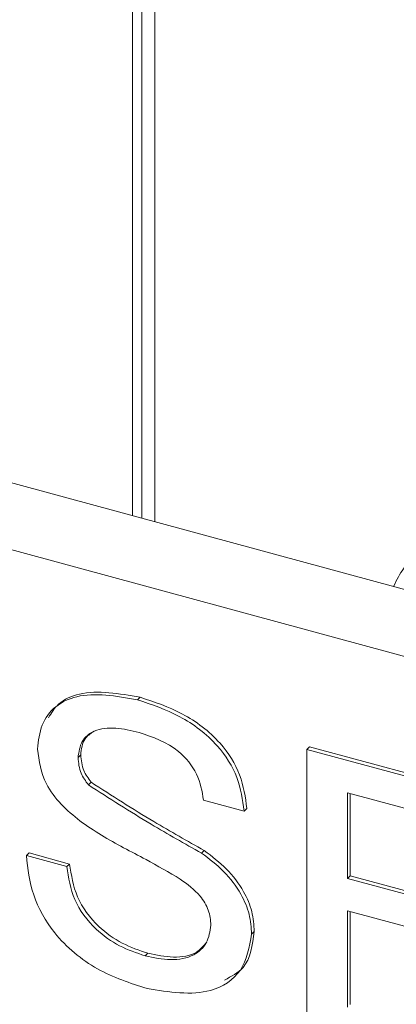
# Paper-space layout 'Sheet1' of a CAD drawing. Header units: millimetres. Extents: x 0 to 864, y 0 to 559.
# Tile 37 of 79: x 622 to 627, y 450 to 463. Entities that reach past the tile are written whole.
import ezdxf

# ---------------------------------------------------------------- set-up
doc = ezdxf.new("R2010")
doc.units = ezdxf.units.MM

psp = doc.layouts.new('Sheet1')

# ---------------------------------------------------------------- linework, layer by layer
at = {"color": 7, "linetype": 'Continuous', "lineweight": 15}
for p, q in [((623.47, 470.837), (623.47, 456.111)), ((623.346, 470.716), (623.346, 456.144)), ((623.639, 470.791), (623.639, 456.065)), ((634.599, 453.086), (615.395, 458.305)), ((634.594, 452.214), (614.695, 457.622)), ((623.412, 453.745), (623.447, 453.779)), ((622.639, 452.994), (622.674, 453.028)), ((625.618, 453.099), (625.653, 453.133)), ((625.618, 449.467), (625.618, 453.099)), ((625.618, 453.099), (628.261, 452.381)), ((625.653, 453.133), (628.296, 452.415)), ((622.774, 452.637), (622.809, 452.671)), ((628.261, 451.962), (626.147, 452.536)), ((626.147, 452.536), (626.147, 451.419)), ((626.182, 452.527), (626.182, 451.453)), ((624.802, 452.296), (624.273, 452.44)), ((624.802, 452.296), (624.837, 452.331)), ((621.967, 451.716), (622.002, 451.751)), ((622.002, 451.751), (622.53, 451.607)), ((624.248, 451.749), (624.283, 451.783)), ((621.967, 451.716), (622.495, 451.573)), ((622.495, 451.573), (622.53, 451.607)), ((626.147, 451.419), (626.182, 451.453)), ((626.147, 451.419), (628.117, 450.883)), ((626.182, 451.453), (628.152, 450.917)), ((628.117, 450.464), (626.147, 450.999)), ((626.147, 450.999), (626.147, 449.742)), ((626.182, 450.99), (626.182, 449.776)), ((624.898, 450.694), (624.933, 450.728)), ((623.513, 450.411), (623.548, 450.445))]:
    psp.add_line(p, q, dxfattribs=at)
for points, knots in [([(626.945, 455.545), (626.898, 455.484), (626.827, 455.393), (626.766, 455.264), (626.746, 455.22)], [0, 0, 0, 0, 0.661842, 1, 1, 1, 1]), ([(622.111, 453.104), (622.123, 453.213), (622.148, 453.43), (622.335, 453.673), (622.741, 453.865), (623.135, 453.795), (623.412, 453.745)], [0, 0, 0, 0, 0.187029, 0.374124, 0.56114, 1, 1, 1, 1]), ([(622.254, 453.511), (622.293, 453.575), (622.385, 453.724), (622.783, 453.895), (623.173, 453.827), (623.447, 453.779)], [0, 0, 0, 0, 0.182127, 0.426513, 1, 1, 1, 1]), ([(623.412, 453.745), (623.598, 453.683), (623.968, 453.56), (624.448, 453.201), (624.741, 452.736), (624.781, 452.443), (624.802, 452.296)], [0, 0, 0, 0, 0.280797, 0.560151, 0.779877, 1, 1, 1, 1]), ([(623.447, 453.779), (623.633, 453.718), (624.003, 453.594), (624.483, 453.236), (624.776, 452.77), (624.817, 452.477), (624.837, 452.331)], [0, 0, 0, 0, 0.280797, 0.560151, 0.779877, 1, 1, 1, 1]), ([(623.433, 453.32), (623.331, 453.345), (623.128, 453.393), (622.857, 453.365), (622.672, 453.218), (622.65, 453.069), (622.639, 452.994)], [0, 0, 0, 0, 0.2812903, 0.5608202, 0.7806803, 1, 1, 1, 1]), ([(622.835, 453.328), (622.796, 453.301), (622.698, 453.235), (622.683, 453.105), (622.674, 453.028)], [0, 0, 0, 0, 0.405243, 1, 1, 1, 1]), ([(624.273, 452.44), (624.253, 452.554), (624.213, 452.781), (623.91, 453.161), (623.614, 453.26), (623.433, 453.32)], [0, 0, 0, 0, 0.281097, 0.560287, 1, 1, 1, 1]), ([(622.664, 452.169), (622.58, 452.238), (622.412, 452.376), (622.171, 452.697), (622.133, 452.95), (622.111, 453.104)], [0, 0, 0, 0, 0.281445, 0.562273, 1, 1, 1, 1]), ([(622.674, 453.028), (622.681, 452.959), (622.692, 452.835), (622.773, 452.721), (622.809, 452.671)], [0, 0, 0, 0, 0.559617, 1, 1, 1, 1]), ([(622.639, 452.994), (622.646, 452.925), (622.657, 452.8), (622.738, 452.687), (622.774, 452.637)], [0, 0, 0, 0, 0.559617, 1, 1, 1, 1]), ([(622.774, 452.637), (623.045, 452.463), (623.53, 452.152), (624.028, 451.872), (624.248, 451.749)], [0, 0, 0, 0, 0.558382, 1, 1, 1, 1]), ([(622.809, 452.671), (623.08, 452.497), (623.565, 452.186), (624.063, 451.906), (624.283, 451.783)], [0, 0, 0, 0, 0.558382, 1, 1, 1, 1]), ([(623.97, 451.411), (623.822, 451.498), (623.578, 451.64), (623.232, 451.818), (622.942, 451.978), (622.757, 452.105), (622.664, 452.169)], [0, 0, 0, 0, 0.339939, 0.560025, 0.780082, 1, 1, 1, 1]), ([(624.248, 451.749), (624.347, 451.673), (624.545, 451.522), (624.76, 451.24), (624.88, 450.952), (624.892, 450.78), (624.898, 450.694)], [0, 0, 0, 0, 0.280371, 0.559909, 0.779859, 1, 1, 1, 1]), ([(624.283, 451.783), (624.382, 451.707), (624.58, 451.556), (624.795, 451.274), (624.915, 450.986), (624.927, 450.814), (624.933, 450.728)], [0, 0, 0, 0, 0.280371, 0.559909, 0.779859, 1, 1, 1, 1]), ([(623.537, 449.986), (623.318, 450.056), (622.883, 450.196), (622.334, 450.649), (622.025, 451.204), (621.986, 451.546), (621.967, 451.716)], [0, 0, 0, 0, 0.280814, 0.559563, 0.77962, 1, 1, 1, 1]), ([(622.53, 451.607), (622.552, 451.463), (622.594, 451.175), (622.872, 450.798), (623.212, 450.56), (623.436, 450.483), (623.548, 450.445)], [0, 0, 0, 0, 0.280632, 0.558674, 0.779197, 1, 1, 1, 1]), ([(622.495, 451.573), (622.517, 451.428), (622.559, 451.141), (622.837, 450.763), (623.177, 450.525), (623.401, 450.449), (623.513, 450.411)], [0, 0, 0, 0, 0.280632, 0.558674, 0.779197, 1, 1, 1, 1]), ([(624.369, 450.812), (624.363, 450.877), (624.351, 451.005), (624.214, 451.234), (624.062, 451.344), (623.97, 451.411)], [0, 0, 0, 0, 0.280089, 0.55997, 1, 1, 1, 1]), ([(623.513, 450.411), (623.626, 450.388), (623.85, 450.34), (624.14, 450.395), (624.331, 450.567), (624.356, 450.731), (624.369, 450.812)], [0, 0, 0, 0, 0.280917, 0.560813, 0.780502, 1, 1, 1, 1]), ([(624.933, 450.728), (624.909, 450.551), (624.87, 450.264), (624.635, 450.143), (624.545, 450.096)], [0, 0, 0, 0, 0.616045, 1, 1, 1, 1]), ([(624.898, 450.694), (624.868, 450.525), (624.808, 450.187), (624.299, 449.863), (623.826, 449.939), (623.537, 449.986)], [0, 0, 0, 0, 0.279942, 0.56008, 1, 1, 1, 1]), ([(623.548, 450.445), (623.66, 450.422), (623.882, 450.377), (624.17, 450.419), (624.274, 450.541), (624.315, 450.589)], [0, 0, 0, 0, 0.378261, 0.755147, 1, 1, 1, 1])]:
    psp.add_open_spline(points, degree=3, knots=knots, dxfattribs=at)

doc.saveas('drawing.dxf')
